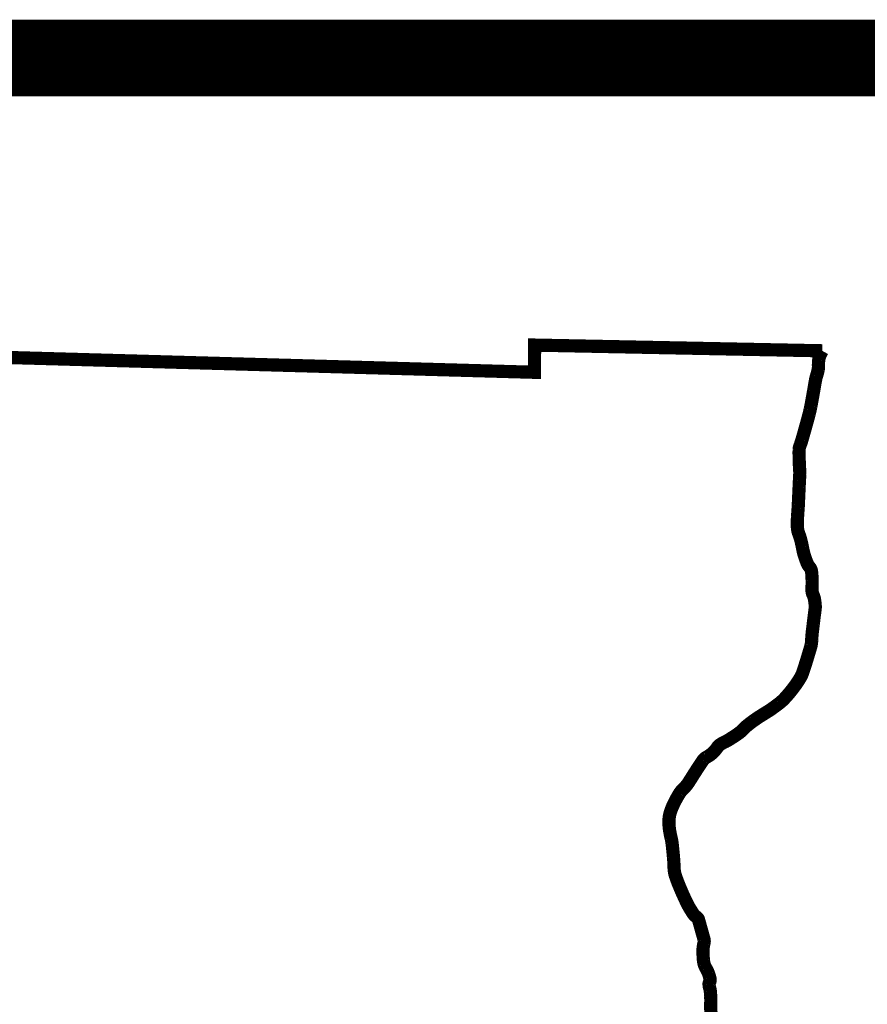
# Model space of a CAD drawing. Extents: x -6.8 to 7.2, y 1.9 to 16.7.
# Tile 154 of 156: x 0.495 to 0.938, y 7.715 to 8.23. Entities that reach past the tile are written whole.
import ezdxf

# ---------------------------------------------------------------- set-up
doc = ezdxf.new("R2010")
doc.units = 0
doc.header["$MEASUREMENT"] = 0
doc.layers.add('BELMONT-BORDER', color=7, linetype='CONTINUOUS')
doc.layers.add('BORDER', color=7, linetype='CONTINUOUS')

msp = doc.modelspace()

# ---------------------------------------------------------------- linework, layer by layer
at = {"layer": 'BELMONT-BORDER', "const_width": 0.00691}
msp.add_lwpolyline([(-0.32765, 7.14027), (-0.31885, 8.07569), (-0.05151, 8.07824), (-0.05139, 8.06822), (0.76386, 8.0453), (0.76393, 8.05952), (0.91433, 8.05654)], dxfattribs=at)
msp.add_lwpolyline([(0.85623, 7.70991, -0.028804), (0.85604, 7.71269, -0.008123), (0.85605, 7.71523, 0.009336), (0.85606, 7.71776, 0.009851), (0.85601, 7.71908, 0.005039), (0.85584, 7.72165, 0.063836), (0.8555, 7.72335, -0.062086), (0.85513, 7.72509, -0.155581), (0.85545, 7.72645, 0.162501), (0.85573, 7.72776, 0.039146), (0.85553, 7.72881, 0.019266), (0.85489, 7.73089, 0.051338), (0.85361, 7.73356, -0.063951), (0.85264, 7.73574, -0.050097), (0.85221, 7.73799, -0.023551), (0.85199, 7.74284, -0.064423), (0.85253, 7.74688, 0.133949), (0.85251, 7.74886, 0.000137), (0.85227, 7.74973, 0.000035), (0.85131, 7.75316, 0.000059), (0.84992, 7.75812, 0.000313), (0.84966, 7.75905, 0.1759), (0.84869, 7.7604, -0.099608), (0.84668, 7.76246, -0.007684), (0.84501, 7.76514, -0.016767), (0.8443, 7.7664, -0.005872), (0.843, 7.76901, -0.006046), (0.84179, 7.77157, -0.006159), (0.84098, 7.77341, -0.002978), (0.83937, 7.77723, -0.018533), (0.83753, 7.78218, -0.044957), (0.83704, 7.7843, -0.029655), (0.83683, 7.78704, 0.017705), (0.83657, 7.79163, 0.002412), (0.83612, 7.79636, 0.004295), (0.83583, 7.79901, 0.030338), (0.83536, 7.80163, -0.01961), (0.83455, 7.80567, -0.034839), (0.83418, 7.80977, -0.044435), (0.8344, 7.813, -0.052647), (0.83532, 7.81645, -0.032742), (0.83773, 7.82167, -0.006896), (0.83922, 7.82432, -0.018536), (0.83983, 7.82528, -0.055063), (0.84215, 7.82799, 0.060634), (0.84424, 7.83047, 0.004094), (0.84561, 7.83261, -0.002517), (0.84783, 7.83611, -0.002667), (0.85087, 7.84078, -0.007271), (0.85202, 7.84247, -0.122024), (0.85372, 7.84396, 0.067961), (0.85701, 7.84625, 0.058401), (0.8594, 7.84903, -0.093443), (0.86101, 7.85067, -0.044105), (0.86301, 7.85181, 0.03269), (0.86573, 7.85328, 0.008987), (0.86987, 7.85598, 0.020323), (0.87163, 7.85728, 0.038931), (0.87342, 7.85897, -0.039161), (0.87521, 7.86066, -0.012183), (0.87807, 7.86285, -0.011703), (0.88116, 7.86498, -0.009097), (0.88365, 7.86656, 0.007942), (0.88651, 7.86835, 0.011581), (0.88883, 7.86994, 0.008333), (0.89195, 7.87227, 0.040823), (0.89456, 7.87464, 0.022202), (0.89877, 7.87957, 0.028135), (0.90269, 7.88523, 0.055127), (0.90419, 7.88842, 0.005018), (0.9052, 7.89148, 0.003509), (0.90657, 7.89587, 0.002576), (0.90836, 7.90188, 0.021431), (0.90854, 7.90261, 0.042111), (0.90882, 7.90498, -0.02204), (0.90916, 7.90953, -0.000345), (0.90969, 7.91392, -0.000454), (0.91009, 7.91726, -0.003055), (0.91037, 7.91943, 0.003074), (0.91065, 7.9216, 0.046227), (0.9107, 7.92312, 0.021537), (0.91035, 7.92635, 0.074331), (0.90958, 7.92888, -0.091163), (0.90902, 7.93097, -0.038585), (0.90901, 7.93305, 0.024519), (0.90908, 7.93631, 0.01373), (0.90887, 7.94026, 0.038329), (0.90865, 7.94165, 0.119853), (0.90773, 7.94345, -0.086595), (0.90631, 7.94583, -0.010577), (0.90517, 7.94901, -0.018129), (0.90461, 7.9509, -0.016431), (0.904, 7.9537, 0.013009), (0.90324, 7.95724, 0.035361), (0.90212, 7.96077, -0.055809), (0.9015, 7.96304, -0.036436), (0.90132, 7.9652, -0.017567), (0.90143, 7.96969, -0.003901), (0.90173, 7.97401, 0.007515), (0.90186, 7.97625, 0.000808), (0.90206, 7.9807, -0.000521), (0.90226, 7.98516, -0.001751), (0.90243, 7.98867, 0.003697), (0.90261, 7.99217, 0.029137), (0.90257, 7.99408, -0.011245), (0.90232, 7.999, -0.010117), (0.90226, 8.00471, -0.053041), (0.90239, 8.00579, -0.035791), (0.90285, 8.00733, 0.021189), (0.90372, 8.0099, 0.000995), (0.90513, 8.01484, 0.001659), (0.90596, 8.01781, 0.003277), (0.90749, 8.02345, 0.009095), (0.90798, 8.0255, 0.009058), (0.90842, 8.02759, 0.002443), (0.90983, 8.0354, 0.002868), (0.9103, 8.03811, -0.002647), (0.91076, 8.04082, -0.033092), (0.9114, 8.04345, 0.027125), (0.91223, 8.04665, 0.05683), (0.91237, 8.04834, -0.030831), (0.91248, 8.05145, -0.063579), (0.91293, 8.05349, -0.039453), (0.91433, 8.05654)], format="xyb", dxfattribs=at)
at = {"layer": 'BORDER', "const_width": 0.04}
msp.add_lwpolyline([(-6.34874, 8.20968), (1.15126, 8.20968)], dxfattribs=at)

doc.saveas('drawing.dxf')
